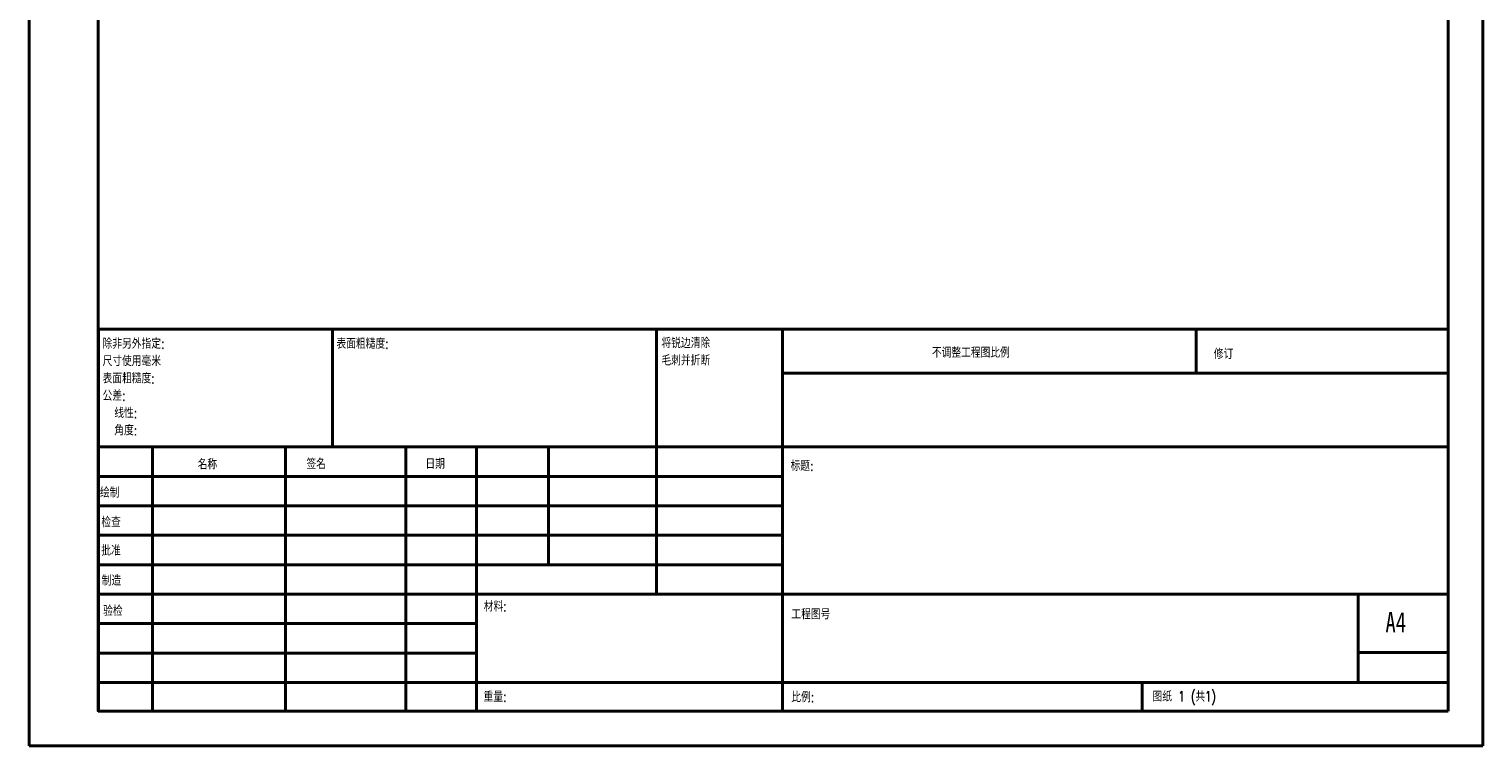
# Model space of a CAD drawing. Header units: millimetres. Extents: x 0 to 210, y 0 to 297.
# Tile 1 of 11: x 0 to 210, y 0 to 104. Entities that reach past the tile are written whole.
import ezdxf

# ---------------------------------------------------------------- set-up
doc = ezdxf.new("R2010")
doc.units = ezdxf.units.MM
doc.styles.add('SLDTEXTSTYLE0', font='TXT', dxfattribs={"width": 0.75, "bigfont": 'bigfont'})
doc.styles.add('SLDTEXTSTYLE1', font='TXT', dxfattribs={"width": 0.75})
doc.styles.add('SLDTEXTSTYLE2', font='TXT', dxfattribs={"width": 0.694444, "bigfont": 'bigfont'})

# ---------------------------------------------------------------- blocks, each defined once
blk = doc.blocks.new('SW_NOTE_0')
at = {"color": 0, "linetype": 'Continuous', "lineweight": 0, "char_height": 1.5, "attachment_point": 1, "style": 'SLDTEXTSTYLE0'}
for s, insert in [('\\M+18FAB锐边\\M+190B4\\M+18F9C', (0, 1.93)), ('\\M+196D1\\M+18E68\\M+19BF3\\M+190DC\\M+19266', (0, -0.57))]:
    blk.add_mtext(s, dxfattribs=dict(at, insert=insert))
blk = doc.blocks.new('SW_NOTE_1')
at = {"color": 0, "linetype": 'Continuous', "lineweight": 0, "char_height": 1.5, "attachment_point": 1, "style": 'SLDTEXTSTYLE0'}
for s, insert in [('\\M+18F9C\\M+194F1另\\M+18A4F\\M+18E77\\M+192E8:', (0, 1.93)), ('\\M+18EDA\\M+190A1\\M+18E67\\M+19770\\M+19F7C\\M+195C4', (0, -0.57)), ('\\M+1955C\\M+196CA\\M+19165糙\\M+19378:', (0, -3.07)), ('\\M+18CF6\\M+18DB7:', (0, -5.57)), ('线\\M+190AB:', (1.69, -8.07)), ('\\M+18A70\\M+19378:', (1.69, -10.57))]:
    blk.add_mtext(s, dxfattribs=dict(at, insert=insert))

msp = doc.modelspace()

# ---------------------------------------------------------------- linework, layer by layer
at = {"color": 7, "linetype": 'Continuous', "lineweight": 40}
for p, q in [((0.08, 0.21), (0.08, 297.21)), ((210.08, 0.21), (210.08, 297.21)), ((10.08, 5.21), (10.08, 292.21)), ((205.08, 5.21), (205.08, 292.21)), ((10.11, 60.37), (205.08, 60.37)), ((10.11, 60.37), (10.11, 5.12)), ((43.91, 43.37), (43.91, 60.37)), ((90.71, 60.37), (90.71, 22.12)), ((108.91, 60.37), (108.91, 5.12)), ((168.68, 54.09), (168.68, 60.46)), ((205.08, 54), (108.91, 54)), ((205.08, 43.37), (10.11, 43.37)), ((17.91, 43.37), (17.91, 5.12)), ((37.1, 43.37), (37.1, 5.12)), ((54.51, 43.37), (54.51, 5.12)), ((64.71, 5.12), (64.71, 43.37)), ((75.11, 26.37), (75.11, 43.37)), ((108.91, 39.12), (10.11, 39.12)), ((108.91, 34.87), (10.11, 34.87)), ((108.91, 30.62), (10.11, 30.62)), ((108.91, 26.37), (10.11, 26.37)), ((64.71, 22.12), (10.11, 22.12)), ((64.71, 22.12), (205.08, 22.12)), ((192.08, 9.46), (192.08, 22.21)), ((64.71, 17.87), (10.11, 17.87)), ((64.71, 13.62), (10.11, 13.62)), ((205.08, 13.71), (192.08, 13.71)), ((10.11, 9.37), (205.08, 9.37)), ((160.88, 5.21), (160.88, 9.46)), ((10.08, 5.21), (205.08, 5.21)), ((205.08, 5.21), (180.99, 5.21)), ((0.08, 0.21), (210.08, 0.21))]:
    msp.add_line(p, q, dxfattribs=at)

# ---------------------------------------------------------------- block references
at = {"color": 7, "linetype": 'Continuous', "lineweight": 0}
for name, p in [('SW_NOTE_1', (10.7, 57.11)), ('SW_NOTE_0', (91.42, 57.19))]:
    msp.add_blockref(name, p, dxfattribs=at)

# ---------------------------------------------------------------- texts
at = {"color": 7, "linetype": 'Continuous', "lineweight": 0, "attachment_point": 1}
for s, insert, char_height, style in [('\\M+1955C\\M+196CA\\M+19165糙\\M+19378:', (44.48, 59.04), 1.5, 'SLDTEXTSTYLE0'), ('\\M+19573调\\M+190AE\\M+18D48\\M+192F6图\\M+194E4\\M+197E1', (130.49, 57.75), 1.5, 'SLDTEXTSTYLE0'), ('\\M+18F43订', (171.21, 57.55), 1.5, 'SLDTEXTSTYLE0'), ('\\M+196BC\\M+18FCC', (24.43, 41.62), 1.5, 'SLDTEXTSTYLE0'), ('签\\M+196BC', (40.14, 41.68), 1.5, 'SLDTEXTSTYLE0'), ('\\M+193FA\\M+18AFA', (57.33, 41.7), 1.5, 'SLDTEXTSTYLE0'), ('标题:', (110.07, 41.4), 1.5, 'SLDTEXTSTYLE0'), ('绘\\M+190A7', (10.32, 37.55), 1.5, 'SLDTEXTSTYLE0'), ('检查', (10.52, 33.28), 1.5, 'SLDTEXTSTYLE0'), ('\\M+194E1\\M+18F79', (10.51, 29.19), 1.5, 'SLDTEXTSTYLE0'), ('\\M+190A7\\M+191A2', (10.57, 24.85), 1.5, 'SLDTEXTSTYLE0'), ('\\M+18DDE\\M+197BF:', (65.76, 21.11), 1.5, 'SLDTEXTSTYLE0'), ('验检', (10.78, 20.47), 1.5, 'SLDTEXTSTYLE0'), ('\\M+18D48\\M+192F6图\\M+18D86', (110.18, 19.99), 1.5, 'SLDTEXTSTYLE0'), ('A4', (196, 19.52), 2.91, 'SLDTEXTSTYLE1'), ('\\M+18F64\\M+197CA:', (65.73, 8.07), 1.4986, 'SLDTEXTSTYLE0'), ('\\M+194E4\\M+197E1:', (110.18, 8.02), 1.5, 'SLDTEXTSTYLE0'), ('图纸 1 (\\M+18BA41)', (162.36, 8.11), 1.5, 'SLDTEXTSTYLE2')]:
    msp.add_mtext(s, dxfattribs=dict(at, insert=insert, char_height=char_height, style=style))

doc.saveas('drawing.dxf')
